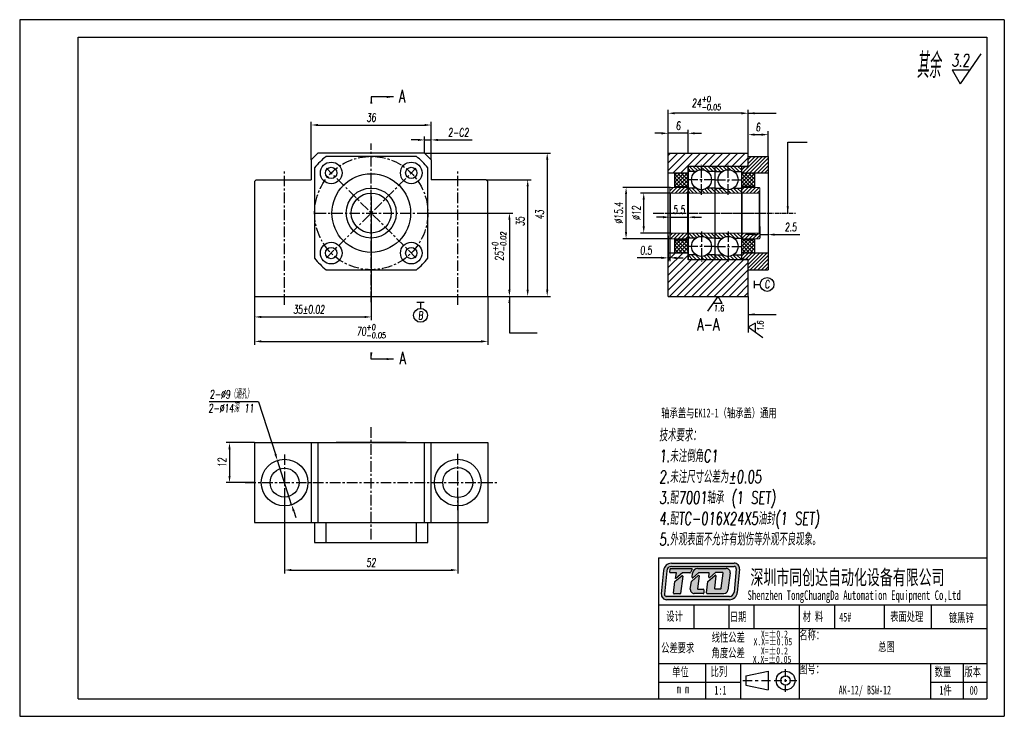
# Model space of a CAD drawing. Header units: millimetres. Extents: x 7523 to 13520, y -6269 to 150.
# Tile 2 of 2: x 13225 to 13520, y -59 to 150. Entities that reach past the tile are written whole.
import ezdxf

# ---------------------------------------------------------------- set-up
doc = ezdxf.new("R2010")
doc.units = ezdxf.units.MM
doc.header["$LTSCALE"] = 0.5
doc.linetypes.add('CENTERX2', pattern=[20.32, 12.7, -2.54, 2.54, -2.54])
for name, color, linetype in [('中心线', 5, 'CENTERX2'), ('文字', 3, 'Continuous'), ('标注', 1, 'Continuous'), ('轮廓线', 7, 'Continuous')]:
    doc.layers.add(name, color=color, linetype=linetype)
doc.layers.add('外框', color=7, linetype='Continuous', lineweight=25)
doc.styles.add('SLDTEXTSTYLE2', font='txt', dxfattribs={"width": 0.67, "oblique": 5})
doc.styles.get("Standard").update_dxf_attribs({"font": 'txt.shx', "width": 0.67, "oblique": 5, "bigfont": 'gbcbig.shx'})
doc.dimstyles.new('1', dxfattribs={"dimtxt": 2.5, "dimasz": 2, "dimexe": 1, "dimexo": 0, "dimgap": 1, "dimtad": 1, "dimdsep": 46, "dimtxsty": 'Standard', "dimcen": 0.09, "dimclrd": 256, "dimclre": 256, "dimadec": 0, "dimazin": 0, "dimtp": 0.01, "dimtm": 0.01, "dimtfac": 1, "dimtmove": 0, "dimatfit": 3, "dimfxl": 0, "dimtolj": 1, "dimlwd": -1, "dimlwe": -1, "dimarcsym": 0})

# ---------------------------------------------------------------- blocks, each defined once
blk = doc.blocks.new('*D88')
at = {"layer": 'Defpoints', "color": 0, "ltscale": 0.5}
for p in [(13411.86, 98.42), (13419.89, 98.42), (13419.89, 86.42)]:
    blk.add_point(p, dxfattribs=at)
at = {"layer": '标注', "ltscale": 0.5}
for p, q in [((13419.89, 98.42), (13410.86, 98.42)), ((13411.86, 88.42), (13411.86, 96.42)), ((13419.89, 86.42), (13410.86, 86.42))]:
    blk.add_line(p, q, dxfattribs=at)
for points in [[(13411.53, 96.42), (13412.2, 96.42), (13411.86, 98.42)], [(13411.53, 88.42), (13412.2, 88.42), (13411.86, 86.42)]]:
    blk.add_solid(points, dxfattribs=at)
at = {"layer": '标注', "color": 0, "ltscale": 0.5, "insert": (13409.61, 92.42), "char_height": 2.5, "attachment_point": 5, "rotation": 90}
blk.add_mtext('\\A1;%%C12', dxfattribs=at)
blk = doc.blocks.new('*D89')
at = {"layer": 'Defpoints', "color": 0, "ltscale": 0.5}
for p in [(13406.56, 100.12), (13419.89, 100.12), (13419.89, 84.72)]:
    blk.add_point(p, dxfattribs=at)
at = {"layer": '标注', "ltscale": 0.5}
for p, q in [((13419.89, 100.12), (13405.56, 100.12)), ((13406.56, 86.72), (13406.56, 98.12)), ((13419.89, 84.72), (13405.56, 84.72))]:
    blk.add_line(p, q, dxfattribs=at)
for points in [[(13406.23, 98.12), (13406.89, 98.12), (13406.56, 100.12)], [(13406.23, 86.72), (13406.89, 86.72), (13406.56, 84.72)]]:
    blk.add_solid(points, dxfattribs=at)
at = {"layer": '标注', "color": 0, "ltscale": 0.5, "insert": (13404.31, 92.42), "char_height": 2.5, "attachment_point": 5, "rotation": 90}
blk.add_mtext('\\A1;%%C15.4', dxfattribs=at)
blk = doc.blocks.new('*D90')
at = {"layer": 'Defpoints', "color": 0, "ltscale": 0.5}
for p in [(13419.69, 91.82), (13425.19, 91.82), (13425.19, 91.17)]:
    blk.add_point(p, dxfattribs=at)
at = {"layer": '标注', "ltscale": 0.5}
for p, q in [((13419.69, 91.82), (13419.69, 90.17)), ((13425.19, 91.82), (13425.19, 90.17)), ((13417.69, 91.17), (13415.69, 91.17)), ((13419.69, 91.17), (13425.19, 91.17)), ((13427.19, 91.17), (13429.19, 91.17))]:
    blk.add_line(p, q, dxfattribs=at)
for points in [[(13417.69, 91.51), (13417.69, 90.84), (13419.69, 91.17)], [(13427.19, 91.51), (13427.19, 90.84), (13425.19, 91.17)]]:
    blk.add_solid(points, dxfattribs=at)
at = {"layer": '标注', "color": 0, "ltscale": 0.5, "insert": (13422.44, 93.42), "char_height": 2.5, "attachment_point": 5}
blk.add_mtext('\\A1;5.5', dxfattribs=at)
blk = doc.blocks.new('Y')
at = {"lineweight": 30}
for p, q in [((-4136.76, 2009.27), (-3862.74, 2009.27)), ((-4154.44, 2003.97), (-3857.44, 2003.97)), ((-4154.44, 2003.97), (-3857.44, 2003.97))]:
    blk.add_line(p, q, dxfattribs=at)
for points in [[(-3857.44, 2213.99), (-4154.44, 2213.99), (-4154.44, 2003.97)], [(-4136.76, 2009.27), (-4136.76, 2208.69), (-3862.74, 2208.69)]]:
    blk.add_lwpolyline(points, dxfattribs=at)
blk = doc.blocks.new('W')
at = {"lineweight": 30}
for p, q in [((-3857.44, 2213.99), (-3857.44, 2003.97)), ((-3857.44, 2213.99), (-3857.44, 2003.97)), ((-3862.74, 2208.69), (-3862.74, 2009.27))]:
    blk.add_line(p, q, dxfattribs=at)
blk.add_blockref('Y', (0, 0))
blk = doc.blocks.new('*D91')
at = {"layer": 'Defpoints', "color": 0, "ltscale": 0.5}
for p in [(13346.05, 114.36), (13346.05, 110.42), (13348.05, 108.42)]:
    blk.add_point(p, dxfattribs=at)
at = {"layer": '标注', "ltscale": 0.5}
for p, q in [((13346.05, 110.42), (13346.05, 115.36)), ((13348.05, 108.42), (13348.05, 115.36)), ((13344.05, 114.36), (13342.05, 114.36)), ((13346.05, 114.36), (13348.05, 114.36)), ((13350.05, 114.36), (13360.37, 114.36))]:
    blk.add_line(p, q, dxfattribs=at)
for points in [[(13344.05, 114.69), (13344.05, 114.03), (13346.05, 114.36)], [(13350.05, 114.69), (13350.05, 114.03), (13348.05, 114.36)]]:
    blk.add_solid(points, dxfattribs=at)
at = {"layer": '标注', "color": 0, "ltscale": 0.5, "insert": (13356.21, 116.61), "char_height": 2.5, "attachment_point": 5}
blk.add_mtext('\\A1;2-C2', dxfattribs=at)
blk = doc.blocks.new('*D92')
at = {"layer": 'Defpoints', "color": 0, "ltscale": 0.5}
for p in [(13330.05, 97.42), (13295.05, 67.42), (13330.05, 61.24)]:
    blk.add_point(p, dxfattribs=at)
at = {"layer": '标注', "ltscale": 0.5}
for p, q in [((13330.05, 97.42), (13330.05, 60.24)), ((13295.05, 67.42), (13295.05, 60.24)), ((13297.05, 61.24), (13328.05, 61.24))]:
    blk.add_line(p, q, dxfattribs=at)
for points in [[(13297.05, 61.57), (13297.05, 60.9), (13295.05, 61.24)], [(13328.05, 61.57), (13328.05, 60.9), (13330.05, 61.24)]]:
    blk.add_solid(points, dxfattribs=at)
at = {"layer": '标注', "color": 0, "ltscale": 0.5, "insert": (13311.34, 63.49), "char_height": 2.5, "attachment_point": 5}
blk.add_mtext('\\A1;35%%P0.02', dxfattribs=at)
blk = doc.blocks.new('*D93')
at = {"layer": 'Defpoints', "color": 0, "ltscale": 0.5}
for p in [(13348.05, 118.84), (13312.05, 108.42), (13348.05, 108.42)]:
    blk.add_point(p, dxfattribs=at)
at = {"layer": '标注', "ltscale": 0.5}
for p, q in [((13312.05, 108.42), (13312.05, 119.84)), ((13314.05, 118.84), (13346.05, 118.84)), ((13348.05, 108.42), (13348.05, 119.84))]:
    blk.add_line(p, q, dxfattribs=at)
for points in [[(13314.05, 119.17), (13314.05, 118.5), (13312.05, 118.84)], [(13346.05, 119.17), (13346.05, 118.5), (13348.05, 118.84)]]:
    blk.add_solid(points, dxfattribs=at)
at = {"layer": '标注', "color": 0, "ltscale": 0.5, "insert": (13330.05, 121.09), "char_height": 2.5, "attachment_point": 5}
blk.add_mtext('\\A1;36', dxfattribs=at)
blk = doc.blocks.new('*D94')
at = {"layer": 'Defpoints', "color": 0, "ltscale": 0.5}
for p in [(13419.19, 122.37), (13419.19, 110.42), (13443.19, 110.42)]:
    blk.add_point(p, dxfattribs=at)
at = {"layer": '标注', "ltscale": 0.5}
for p, q in [((13419.19, 110.42), (13419.19, 123.37)), ((13441.19, 122.37), (13421.19, 122.37)), ((13443.19, 110.42), (13443.19, 123.37))]:
    blk.add_line(p, q, dxfattribs=at)
for points in [[(13421.19, 122.7), (13421.19, 122.03), (13419.19, 122.37)], [(13441.19, 122.7), (13441.19, 122.03), (13443.19, 122.37)]]:
    blk.add_solid(points, dxfattribs=at)
at = {"layer": '标注', "color": 0, "ltscale": 0.5, "insert": (13430.69, 125.41), "char_height": 2.5, "attachment_point": 5}
blk.add_mtext('\\A1;24{\\H0.7x;\\S+0^ -0.05;}', dxfattribs=at)
blk = doc.blocks.new('*D96')
at = {"layer": 'Defpoints', "color": 0, "ltscale": 0.5}
for p in [(13295.05, 67.42), (13365.05, 67.42), (13365.05, 53.9)]:
    blk.add_point(p, dxfattribs=at)
at = {"layer": '标注', "ltscale": 0.5}
for p, q in [((13295.05, 67.42), (13295.05, 52.9)), ((13365.05, 67.42), (13365.05, 52.9)), ((13297.05, 53.9), (13363.05, 53.9))]:
    blk.add_line(p, q, dxfattribs=at)
for points in [[(13297.05, 54.24), (13297.05, 53.57), (13295.05, 53.9)], [(13363.05, 54.24), (13363.05, 53.57), (13365.05, 53.9)]]:
    blk.add_solid(points, dxfattribs=at)
at = {"layer": '标注', "color": 0, "ltscale": 0.5, "insert": (13330.05, 56.95), "char_height": 2.5, "attachment_point": 5}
blk.add_mtext('\\A1;70{\\H0.7x;\\S+0^ -0.05;}', dxfattribs=at)
blk = doc.blocks.new('*D97')
at = {"layer": 'Defpoints', "color": 0, "ltscale": 0.5}
for p in [(13346.79, 92.42), (13365.05, 67.42), (13371.54, 67.42)]:
    blk.add_point(p, dxfattribs=at)
at = {"layer": '标注', "ltscale": 0.5}
for p, q in [((13346.79, 92.42), (13372.54, 92.42)), ((13371.54, 90.42), (13371.54, 69.42)), ((13365.05, 67.42), (13372.54, 67.42))]:
    blk.add_line(p, q, dxfattribs=at)
for points in [[(13371.2, 90.42), (13371.87, 90.42), (13371.54, 92.42)], [(13371.2, 69.42), (13371.87, 69.42), (13371.54, 67.42)]]:
    blk.add_solid(points, dxfattribs=at)
at = {"layer": '标注', "color": 0, "ltscale": 0.5, "insert": (13368.49, 82.42), "char_height": 2.5, "attachment_point": 5, "rotation": 90}
blk.add_mtext('\\A1;25{\\H0.7x;\\S+0^ -0.02;}', dxfattribs=at)
blk = doc.blocks.new('*D98')
at = {"layer": 'Defpoints', "color": 0, "ltscale": 0.5}
for p in [(13364.55, 102.42), (13377.02, 102.42), (13365.05, 67.42)]:
    blk.add_point(p, dxfattribs=at)
at = {"layer": '标注', "ltscale": 0.5}
for p, q in [((13364.55, 102.42), (13378.02, 102.42)), ((13377.02, 69.42), (13377.02, 100.42)), ((13365.05, 67.42), (13378.02, 67.42))]:
    blk.add_line(p, q, dxfattribs=at)
for points in [[(13376.69, 100.42), (13377.35, 100.42), (13377.02, 102.42)], [(13376.69, 69.42), (13377.35, 69.42), (13377.02, 67.42)]]:
    blk.add_solid(points, dxfattribs=at)
at = {"layer": '标注', "color": 0, "ltscale": 0.5, "insert": (13374.77, 89.92), "char_height": 2.5, "attachment_point": 5, "rotation": 90}
blk.add_mtext('\\A1;35', dxfattribs=at)
blk = doc.blocks.new('*D99')
at = {"layer": 'Defpoints', "color": 0, "ltscale": 0.5}
for p in [(13346.05, 110.42), (13365.05, 67.42), (13382.89, 67.42)]:
    blk.add_point(p, dxfattribs=at)
at = {"layer": '标注', "ltscale": 0.5}
for p, q in [((13346.05, 110.42), (13383.89, 110.42)), ((13382.89, 108.42), (13382.89, 69.42)), ((13365.05, 67.42), (13383.89, 67.42))]:
    blk.add_line(p, q, dxfattribs=at)
for points in [[(13382.55, 108.42), (13383.22, 108.42), (13382.89, 110.42)], [(13382.55, 69.42), (13383.22, 69.42), (13382.89, 67.42)]]:
    blk.add_solid(points, dxfattribs=at)
at = {"layer": '标注', "color": 0, "ltscale": 0.5, "insert": (13380.64, 91.92), "char_height": 2.5, "attachment_point": 5, "rotation": 90}
blk.add_mtext('\\A1;43', dxfattribs=at)
blk = doc.blocks.new('*D100')
at = {"layer": 'Defpoints', "color": 0, "ltscale": 0.5}
for p in [(13295.02, 23.53), (13287.5, 11.53), (13295.02, 11.53)]:
    blk.add_point(p, dxfattribs=at)
at = {"layer": '标注', "ltscale": 0.5}
for p, q in [((13295.02, 23.53), (13286.5, 23.53)), ((13287.5, 21.53), (13287.5, 13.53)), ((13295.02, 11.53), (13286.5, 11.53))]:
    blk.add_line(p, q, dxfattribs=at)
for points in [[(13287.17, 21.53), (13287.83, 21.53), (13287.5, 23.53)], [(13287.17, 13.53), (13287.83, 13.53), (13287.5, 11.53)]]:
    blk.add_solid(points, dxfattribs=at)
at = {"layer": '标注', "color": 0, "ltscale": 0.5, "insert": (13285.25, 17.53), "char_height": 2.5, "attachment_point": 5, "rotation": 90}
blk.add_mtext('\\A1;12', dxfattribs=at)
blk = doc.blocks.new('*D101')
at = {"layer": 'Defpoints', "color": 0, "ltscale": 0.5}
for p in [(13304.02, 7.18), (13356.02, 7.03), (13356.02, -14.71)]:
    blk.add_point(p, dxfattribs=at)
at = {"layer": '标注', "ltscale": 0.5}
for p, q in [((13304.02, 7.18), (13304.02, -15.71)), ((13356.02, 7.03), (13356.02, -15.71)), ((13306.02, -14.71), (13354.02, -14.71))]:
    blk.add_line(p, q, dxfattribs=at)
for points in [[(13306.02, -14.38), (13306.02, -15.04), (13304.02, -14.71)], [(13354.02, -14.38), (13354.02, -15.04), (13356.02, -14.71)]]:
    blk.add_solid(points, dxfattribs=at)
at = {"layer": '标注', "color": 0, "ltscale": 0.5, "insert": (13330.02, -12.46), "char_height": 2.5, "attachment_point": 5}
blk.add_mtext('\\A1;52', dxfattribs=at)
blk = doc.blocks.new('*D102')
at = {"layer": 'Defpoints', "color": 0, "ltscale": 0.5}
for p in [(13449.19, 115.95), (13443.19, 109.42), (13449.19, 109.42)]:
    blk.add_point(p, dxfattribs=at)
at = {"layer": '标注', "ltscale": 0.5}
for p, q in [((13443.19, 109.42), (13443.19, 116.95)), ((13445.19, 115.95), (13447.19, 115.95)), ((13449.19, 109.42), (13449.19, 116.95))]:
    blk.add_line(p, q, dxfattribs=at)
for points in [[(13445.19, 116.29), (13445.19, 115.62), (13443.19, 115.95)], [(13447.19, 116.29), (13447.19, 115.62), (13449.19, 115.95)]]:
    blk.add_solid(points, dxfattribs=at)
at = {"layer": '标注', "color": 0, "ltscale": 0.5, "insert": (13446.19, 118.2), "char_height": 2.5, "attachment_point": 5}
blk.add_mtext('\\A1;6', dxfattribs=at)
blk = doc.blocks.new('*D103')
at = {"layer": 'Defpoints', "color": 0, "ltscale": 0.5}
for p in [(13419.19, 116.35), (13419.19, 110.42), (13425.19, 110.42), (13446.69, 88.43), (13449.19, 88.43), (13449.19, 85.95)]:
    blk.add_point(p, dxfattribs=at)
at = {"layer": '标注', "ltscale": 0.5}
for p, q in [((13417.19, 116.35), (13415.19, 116.35)), ((13419.19, 110.42), (13419.19, 117.35)), ((13425.19, 116.35), (13419.19, 116.35)), ((13425.19, 110.42), (13425.19, 117.35)), ((13427.19, 116.35), (13429.19, 116.35)), ((13444.69, 85.95), (13442.69, 85.95)), ((13446.69, 88.43), (13446.69, 84.95)), ((13446.69, 85.95), (13449.19, 85.95)), ((13449.19, 88.43), (13449.19, 84.95)), ((13451.19, 85.95), (13458.76, 85.95))]:
    blk.add_line(p, q, dxfattribs=at)
for points in [[(13417.19, 116.68), (13417.19, 116.01), (13419.19, 116.35)], [(13427.19, 116.68), (13427.19, 116.01), (13425.19, 116.35)], [(13444.69, 86.29), (13444.69, 85.62), (13446.69, 85.95)], [(13451.19, 86.29), (13451.19, 85.62), (13449.19, 85.95)]]:
    blk.add_solid(points, dxfattribs=at)
at = {"layer": '标注', "color": 0, "ltscale": 0.5, "char_height": 2.5, "attachment_point": 5}
for s, insert in [('\\A1;6', (13422.19, 118.6)), ('\\A1;2.5', (13455.98, 88.2))]:
    blk.add_mtext(s, dxfattribs=dict(at, insert=insert))
blk = doc.blocks.new('*D104')
at = {"layer": 'Defpoints', "color": 0, "ltscale": 0.5}
for p in [(13419.19, 85.57), (13419.69, 85.57), (13419.19, 78.97)]:
    blk.add_point(p, dxfattribs=at)
at = {"layer": '标注', "ltscale": 0.5}
for p, q in [((13419.19, 85.57), (13419.19, 77.97)), ((13419.69, 85.57), (13419.69, 77.97)), ((13417.19, 78.97), (13409.94, 78.97)), ((13419.69, 78.97), (13419.19, 78.97)), ((13421.69, 78.97), (13423.69, 78.97))]:
    blk.add_line(p, q, dxfattribs=at)
for points in [[(13417.19, 79.3), (13417.19, 78.63), (13419.19, 78.97)], [(13421.69, 79.3), (13421.69, 78.63), (13419.69, 78.97)]]:
    blk.add_solid(points, dxfattribs=at)
at = {"layer": '标注', "color": 0, "ltscale": 0.5, "insert": (13412.57, 81.22), "char_height": 2.5, "attachment_point": 5}
blk.add_mtext('\\A1;0.5', dxfattribs=at)

msp = doc.modelspace()

# ---------------------------------------------------------------- hatches: boundary and pattern name
at = {"layer": '标注', "ltscale": 0.5}
h = msp.add_hatch(dxfattribs=at)
h.set_pattern_fill('ANSI31', color=256, scale=0.5, style=0)
h.set_pattern_definition([(45, (-225.8765, 449.1498), (-1.12253202, 1.12253202), [])])
h.paths.add_polyline_path([(13425.194, 106.425), (13443.194, 106.425), (13443.194, 110.425), (13419.194, 110.425), (13419.194, 104.425), (13425.194, 104.425)])
h.paths.add_polyline_path([(13443.1, 67.425), (13443.194, 67.518), (13443.194, 78.425), (13425.194, 78.425), (13425.194, 80.425), (13419.194, 80.425), (13419.194, 67.425)])
h = msp.add_hatch(dxfattribs=at)
h.set_pattern_fill('ANSI31', color=256, scale=0.25, style=0)
h.set_pattern_definition([(45, (-354.9342, -2.63586), (-0.561266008, 0.561266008), [])])
h.paths.add_polyline_path([(13449.194, 104.425), (13449.194, 109.425), (13443.194, 109.425), (13443.194, 106.325), (13441.194, 106.325), (13441.194, 104.425)])
h.paths.add_polyline_path([(13441.226, 80.425), (13441.194, 80.392), (13441.194, 78.525), (13443.194, 78.525), (13443.194, 75.425), (13449.194, 75.425), (13449.194, 80.425)])
h = msp.add_hatch(dxfattribs=at)
h.set_pattern_fill('ANSI31', color=256, scale=0.25, angle=270, style=0)
h.set_pattern_definition([(315, (27170.5748, -71.6642), (0.561266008, 0.561266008), [])])
h.paths.add_polyline_path([(13441.194, 78.425), (13441.194, 79.925), (13438.852, 79.925, -0.1474768), (13437.194, 79.425), (13437.194, 78.425)])
h.paths.add_polyline_path([(13437.194, 78.425), (13437.194, 79.425, -0.1474768), (13435.535, 79.925), (13433.194, 79.925), (13433.194, 78.425)])
h.paths.add_polyline_path([(13429.194, 79.425), (13429.194, 78.425), (13433.194, 78.425), (13433.194, 79.925), (13430.852, 79.925, -0.1474768)])
h.paths.add_polyline_path([(13429.194, 78.425), (13429.194, 79.425, -0.1474768), (13427.535, 79.925), (13425.194, 79.925), (13425.194, 78.425)])
h.paths.add_polyline_path([(13427.535, 84.925, -0.1474768), (13429.194, 85.425), (13429.194, 86.425), (13425.194, 86.425), (13425.194, 84.925)])
h.paths.add_polyline_path([(13429.194, 86.425), (13429.194, 85.425, -0.1474768), (13430.852, 84.925), (13433.194, 84.925), (13433.194, 86.425)])
h.paths.add_polyline_path([(13433.194, 86.425), (13433.194, 84.925), (13435.535, 84.925, -0.1474768), (13437.194, 85.425), (13437.194, 86.425)])
h.paths.add_polyline_path([(13437.194, 86.425), (13437.194, 85.425, -0.1474768), (13438.852, 84.925), (13441.194, 84.925), (13441.194, 86.225), (13441.194, 86.425)])
h.paths.add_polyline_path([(13441.194, 98.425), (13441.194, 99.925), (13438.852, 99.925, -0.3015113), (13435.535, 99.925), (13433.194, 99.925), (13433.194, 98.425)])
h.paths.add_polyline_path([(13433.194, 98.425), (13433.194, 99.925), (13430.852, 99.925, -0.3015113), (13427.535, 99.925), (13425.194, 99.925), (13425.194, 98.425)])
h.paths.add_polyline_path([(13438.852, 104.925), (13441.194, 104.925), (13441.194, 106.425), (13433.194, 106.425), (13433.194, 104.925), (13435.535, 104.925, -0.3015113)])
h.paths.add_polyline_path([(13425.194, 106.425), (13425.194, 104.925), (13427.535, 104.925, -0.3015113), (13430.852, 104.925), (13433.194, 104.925), (13433.194, 106.425)])
h = msp.add_hatch(dxfattribs=at)
h.set_pattern_fill('ANSI37', color=256, scale=0.25, angle=180, style=0)
h.set_pattern_definition([(225, (27170.5748, -71.6642), (0.561266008, -0.561266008), []), (315, (27170.5748, -71.6642), (0.561266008, 0.561266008), [])])
h.paths.add_polyline_path([(13445.194, 84.425), (13441.194, 84.425), (13441.194, 80.425), (13445.194, 80.425)])
h.paths.add_polyline_path([(13421.194, 80.425), (13425.194, 80.425), (13425.194, 84.425), (13421.194, 84.425)])
h.paths.add_polyline_path([(13425.194, 104.425), (13421.194, 104.425), (13421.194, 100.425), (13425.194, 100.425)])
h.paths.add_polyline_path([(13441.194, 100.425), (13445.194, 100.425), (13445.194, 104.425), (13441.194, 104.425)])
h = msp.add_hatch(dxfattribs=at)
h.set_pattern_fill('ANSI31', color=256, scale=0.25, angle=180, style=0)
h.set_pattern_definition([(225, (27170.5748, -71.6642), (0.561266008, -0.561266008), [])])
h.paths.add_polyline_path([(13446.494, 84.725), (13446.694, 84.925), (13446.694, 86.225), (13446.494, 86.425), (13441.394, 86.425), (13441.194, 86.225), (13441.194, 84.925), (13441.394, 84.725)])
h.paths.add_polyline_path([(13441.394, 100.125), (13441.194, 99.925), (13441.194, 98.625), (13441.394, 98.425), (13446.494, 98.425), (13446.694, 98.625), (13446.694, 99.925), (13446.494, 100.125)])
h.paths.add_polyline_path([(13419.894, 100.125), (13419.694, 99.925), (13419.694, 98.625), (13419.894, 98.425), (13424.994, 98.425), (13425.194, 98.625), (13425.194, 99.925), (13424.994, 100.125)])
h.paths.add_polyline_path([(13424.994, 84.725), (13425.194, 84.925), (13425.194, 86.225), (13424.994, 86.425), (13419.894, 86.425), (13419.694, 86.225), (13419.694, 84.925), (13419.894, 84.725)])
at = {"layer": '轮廓线'}
h = msp.add_hatch(color=256, dxfattribs=at)
h.dxf.hatch_style = 1
h.paths.add_polyline_path([(13439.01, -12.66), (13420.18, -12.66, 0.3871904), (13417.801, -14.826), (13417.144, -21.867, 0.4417631), (13418.729, -23.607), (13437.571, -23.607, 0.3876272), (13439.95, -21.437), (13440.596, -14.398, 0.4413093)])
h.paths.add_polyline_path([(13439.01, -13.615, -0.4413093), (13439.645, -14.311), (13438.998, -21.35, -0.3876272), (13437.571, -22.652), (13418.729, -22.652, -0.4417631), (13418.095, -21.956), (13418.753, -14.915, -0.3871904), (13420.18, -13.615)], flags=16)
h.paths.add_polyline_path([(13426.269, -14.229, -0.5692565), (13426.409, -14.464), (13425.875, -15.448, -0.2751589), (13425.735, -15.531), (13423.588, -15.531, 0.1785487), (13423.485, -15.569), (13421.537, -17.233), (13421.399, -17.233), (13421.711, -15.529), (13419.819, -15.529, -0.4551699), (13419.661, -15.348), (13419.795, -14.382, -0.3736999), (13419.953, -14.244)], flags=0)
h.paths.add_polyline_path([(13423.32, -16.45, -0.6728841), (13423.576, -16.597), (13422.886, -21.705, -0.3754282), (13422.729, -21.843), (13420.986, -21.843, -0.4451596), (13420.828, -21.667), (13421.194, -18.176, -0.2032664), (13421.254, -18.068)], flags=0)
h.paths.add_polyline_path([(13428.1, -14.228), (13436.625, -14.228, -0.4535474), (13437.809, -15.58), (13437.125, -20.71, -0.3759441), (13435.941, -21.747), (13430.887, -21.747, -0.443757), (13430.728, -21.572), (13431.069, -18.169), (13433.256, -16.311, -0.6781546), (13433.518, -16.45), (13433.113, -20.156, 0.4464345), (13433.271, -20.333), (13434.963, -20.333, 0.3783283), (13435.121, -20.193), (13435.689, -15.64, 0.4510331), (13435.53, -15.461), (13433.54, -15.461, 0.1736567), (13433.439, -15.497), (13431.672, -16.949, -0.6630003), (13431.412, -16.813), (13431.503, -15.717, 0.4388203), (13431.344, -15.545), (13428.448, -15.545, 0.1753949), (13428.346, -15.582), (13426.622, -17.018, -0.6807563), (13426.362, -16.876), (13426.52, -15.621, -0.3779258)], flags=0)
h.paths.add_polyline_path([(13426.271, -18.013), (13428.196, -16.32, -0.6841835), (13428.46, -16.457), (13428.041, -20.305, 0.4462884), (13428.2, -20.481), (13429.745, -20.481, -0.4142136), (13429.904, -20.641), (13429.904, -21.588, -0.4142136), (13429.745, -21.747), (13427.043, -21.747, -0.4294817), (13425.85, -20.491), (13426.219, -18.108, -0.1758286)], flags=0)
h.paths.add_polyline_path([(13426.409, -14.464, 0.5692565), (13426.269, -14.229), (13419.953, -14.244, 0.3736999), (13419.795, -14.382), (13419.661, -15.348, 0.4551699), (13419.819, -15.529), (13421.711, -15.529), (13421.399, -17.233), (13421.537, -17.233), (13423.485, -15.569, -0.1785487), (13423.588, -15.531), (13425.735, -15.531, 0.2751589), (13425.875, -15.448)], flags=0)
h.paths.add_polyline_path([(13423.576, -16.597, 0.6728841), (13423.32, -16.45), (13421.254, -18.068, 0.2032664), (13421.194, -18.176), (13420.828, -21.667, 0.4451596), (13420.986, -21.843), (13422.729, -21.843, 0.3754282), (13422.886, -21.705)], flags=0)
h.paths.add_polyline_path([(13428.46, -16.457, 0.6841835), (13428.196, -16.32), (13426.271, -18.013, 0.1758286), (13426.219, -18.108), (13425.85, -20.491, 0.4294817), (13427.043, -21.747), (13429.745, -21.747, 0.4142136), (13429.904, -21.588), (13429.904, -20.641, 0.4142136), (13429.745, -20.481), (13428.2, -20.481, -0.4462884), (13428.041, -20.305)], flags=0)
h.paths.add_polyline_path([(13436.625, -14.228), (13428.1, -14.228, 0.3779258), (13426.52, -15.621), (13426.362, -16.876, 0.6807563), (13426.622, -17.018), (13428.346, -15.582, -0.1753949), (13428.448, -15.545), (13431.344, -15.545, -0.4388203), (13431.503, -15.717), (13431.412, -16.813, 0.6630003), (13431.672, -16.949), (13433.439, -15.497, -0.1736567), (13433.54, -15.461), (13435.53, -15.461, -0.4510331), (13435.689, -15.64), (13435.121, -20.193, -0.3783283), (13434.963, -20.333), (13433.271, -20.333, -0.4464345), (13433.113, -20.156), (13433.518, -16.45, 0.6781546), (13433.256, -16.311), (13431.069, -18.169), (13430.728, -21.572, 0.443757), (13430.887, -21.747), (13435.941, -21.747, 0.3759441), (13437.125, -20.71), (13437.809, -15.58, 0.4535474)], flags=0)
h = msp.add_hatch(color=256, dxfattribs=at)
h.dxf.hatch_style = 1
h.paths.add_polyline_path([(13426.409, -14.464, 0.5692565), (13426.269, -14.229), (13419.953, -14.244, 0.3736999), (13419.795, -14.382), (13419.661, -15.348, 0.4551699), (13419.819, -15.529), (13421.711, -15.529), (13421.399, -17.233), (13421.537, -17.233), (13423.485, -15.569, -0.1785487), (13423.588, -15.531), (13425.735, -15.531, 0.2751589), (13425.875, -15.448)])
h.paths.add_polyline_path([(13423.576, -16.597, 0.6728841), (13423.32, -16.45), (13421.254, -18.068, 0.2032664), (13421.194, -18.176), (13420.828, -21.667, 0.4451596), (13420.986, -21.843), (13422.729, -21.843, 0.3754282), (13422.886, -21.705)])
h.paths.add_polyline_path([(13428.46, -16.457, 0.6841835), (13428.196, -16.32), (13426.271, -18.013, 0.1758286), (13426.219, -18.108), (13425.85, -20.491, 0.4294817), (13427.043, -21.747), (13429.745, -21.747, 0.4142136), (13429.904, -21.588), (13429.904, -20.641, 0.4142136), (13429.745, -20.481), (13428.2, -20.481, -0.4462884), (13428.041, -20.305)])
h.paths.add_polyline_path([(13436.625, -14.228), (13428.1, -14.228, 0.3779258), (13426.52, -15.621), (13426.362, -16.876, 0.6807563), (13426.622, -17.018), (13428.346, -15.582, -0.1753949), (13428.448, -15.545), (13431.344, -15.545, -0.4388203), (13431.503, -15.717), (13431.412, -16.813, 0.6630003), (13431.672, -16.949), (13433.439, -15.497, -0.1736567), (13433.54, -15.461), (13435.53, -15.461, -0.4510331), (13435.689, -15.64), (13435.121, -20.193, -0.3783283), (13434.963, -20.333), (13433.271, -20.333, -0.4464345), (13433.113, -20.156), (13433.518, -16.45, 0.6781546), (13433.256, -16.311), (13431.069, -18.169), (13430.728, -21.572, 0.443757), (13430.887, -21.747), (13435.941, -21.747, 0.3759441), (13437.125, -20.71), (13437.809, -15.58, 0.4535474)])

# ---------------------------------------------------------------- linework, layer by layer
at = {"color": 7, "linetype": 'Continuous', "lineweight": 15}
for p, q in [((13425.194, 106.425), (13425.194, 98.425)), ((13441.194, 98.425), (13441.194, 106.425)), ((13419.894, 100.125), (13419.694, 99.925)), ((13419.694, 99.925), (13419.694, 98.625)), ((13419.694, 98.625), (13419.894, 98.425)), ((13419.694, 86.225), (13419.694, 98.625)), ((13419.894, 100.125), (13424.994, 100.125)), ((13419.894, 98.425), (13419.894, 86.425)), ((13419.894, 98.425), (13424.994, 98.425)), ((13425.194, 99.925), (13424.994, 100.125)), ((13424.994, 98.425), (13425.194, 98.625)), ((13424.994, 86.425), (13424.994, 98.425)), ((13425.194, 99.925), (13425.194, 98.625)), ((13441.194, 98.425), (13425.194, 98.425)), ((13425.194, 86.425), (13425.194, 98.425)), ((13441.194, 100.425), (13445.194, 100.425)), ((13441.394, 100.125), (13441.194, 99.925)), ((13441.194, 99.925), (13441.194, 98.625)), ((13441.194, 98.625), (13441.394, 98.425)), ((13441.194, 98.425), (13441.194, 86.425)), ((13441.394, 100.125), (13446.494, 100.125)), ((13441.394, 98.425), (13441.394, 86.425)), ((13441.394, 98.425), (13446.494, 98.425)), ((13445.194, 100.125), (13445.194, 100.425)), ((13446.694, 99.925), (13446.494, 100.125)), ((13446.494, 98.425), (13446.694, 98.625)), ((13446.494, 86.425), (13446.494, 98.425)), ((13446.694, 99.925), (13446.694, 98.625)), ((13446.694, 98.625), (13446.694, 86.225)), ((13419.894, 86.425), (13419.694, 86.225)), ((13419.694, 86.225), (13419.694, 84.925)), ((13424.994, 86.425), (13419.894, 86.425)), ((13425.194, 86.225), (13424.994, 86.425)), ((13425.194, 86.425), (13441.194, 86.425)), ((13425.194, 86.425), (13425.194, 78.425)), ((13425.194, 86.225), (13425.194, 84.925)), ((13441.394, 86.425), (13441.194, 86.225)), ((13441.194, 86.225), (13441.194, 78.425)), ((13446.494, 86.425), (13441.394, 86.425)), ((13446.694, 86.225), (13446.494, 86.425)), ((13446.694, 86.225), (13446.694, 84.925)), ((13419.694, 84.925), (13419.894, 84.725)), ((13424.994, 84.725), (13419.894, 84.725)), ((13424.994, 84.725), (13425.194, 84.925)), ((13441.194, 84.925), (13441.394, 84.725)), ((13445.194, 84.425), (13441.194, 84.425)), ((13446.494, 84.725), (13441.394, 84.725)), ((13445.194, 84.425), (13445.194, 84.725)), ((13446.494, 84.725), (13446.694, 84.925))]:
    msp.add_line(p, q, dxfattribs=at)
for p, q in [((13433.194, 106.425), (13433.194, 78.425)), ((13427.535, 104.925), (13425.194, 104.925)), ((13433.194, 104.925), (13430.852, 104.925)), ((13433.194, 104.925), (13435.535, 104.925)), ((13438.852, 104.925), (13441.194, 104.925)), ((13427.535, 99.925), (13425.194, 99.925)), ((13433.194, 99.925), (13430.852, 99.925)), ((13433.194, 99.925), (13435.535, 99.925)), ((13438.852, 99.925), (13441.194, 99.925)), ((13427.535, 84.925), (13425.194, 84.925)), ((13433.194, 84.925), (13430.852, 84.925)), ((13433.194, 84.925), (13435.535, 84.925)), ((13438.852, 84.925), (13441.194, 84.925)), ((13427.535, 79.925), (13425.194, 79.925)), ((13433.194, 79.925), (13430.852, 79.925)), ((13433.194, 79.925), (13435.535, 79.925)), ((13438.852, 79.925), (13441.194, 79.925))]:
    msp.add_line(p, q)
for centre in [(13429.194, 102.425), (13437.194, 102.425), (13429.194, 82.425), (13437.194, 82.425)]:
    msp.add_circle(centre, 3)
at = {"layer": '中心线', "ltscale": 0.5}
for p, q in [((13330.051, 65.714), (13330.051, 113.292)), ((13429.194, 97.925), (13429.194, 106.925)), ((13437.194, 97.925), (13437.194, 106.925)), ((13304.051, 64.885), (13304.051, 104.867)), ((13316.616, 78.99), (13343.486, 105.86)), ((13343.486, 78.99), (13316.616, 105.86)), ((13356.051, 64.885), (13356.051, 104.867)), ((13433.194, 102.425), (13425.194, 102.425)), ((13433.194, 102.425), (13441.194, 102.425)), ((13313.314, 92.425), (13346.787, 92.425)), ((13414.862, 92.425), (13449.845, 92.425)), ((13429.194, 86.925), (13429.194, 77.925)), ((13437.194, 86.925), (13437.194, 77.925)), ((13433.194, 82.425), (13425.194, 82.425)), ((13433.194, 82.425), (13441.194, 82.425)), ((13330.017, -5.51), (13330.017, 28.439)), ((13304.018, 19.991), (13304.018, 3.072)), ((13355.971, 20.137), (13355.971, 3.218)), ((13292.244, 11.532), (13367.793, 11.532))]:
    msp.add_line(p, q, dxfattribs=at)
at = {"layer": '中心线', "ltscale": 0.2}
msp.add_line((13414.743, 92.425), (13457.53, 92.425), dxfattribs=at)
at = {"layer": '中心线', "ltscale": 0.5}
msp.add_circle((13330.051, 92.425), 17, dxfattribs=at)
at = {"layer": '文字'}
for p, q in [((13513.114, 140.165), (13506.855, 131.225)), ((13504.422, 135.438), (13506.855, 131.225)), ((13504.422, 135.438), (13509.804, 135.438)), ((13431.064, 62.955), (13434.194, 67.425)), ((13435.41, 65.318), (13432.719, 65.318)), ((13435.41, 65.318), (13434.194, 67.425)), ((13445.3, 59.356), (13443.194, 58.14)), ((13445.3, 59.356), (13445.3, 56.665)), ((13447.664, 55.01), (13443.194, 58.14))]:
    msp.add_line(p, q, dxfattribs=at)
at = {"layer": '标注', "ltscale": 0.3}
for p, q in [((13445.007, 72.1), (13445.007, 69.899)), ((13445.007, 70.999), (13446.809, 70.999)), ((13345.966, 65.606), (13343.766, 65.606)), ((13344.866, 65.606), (13344.866, 63.804))]:
    msp.add_line(p, q, dxfattribs=at)
at = {"layer": '标注', "ltscale": 0.5}
for p, q in [((13443.194, 67.425), (13443.194, 56.588)), ((13296.238, 35.787), (13281.364, 35.787)), ((13296.238, 35.787), (13301.269, 20.102)), ((13306.156, 4.866), (13301.88, 18.197)), ((13306.767, 2.962), (13307.378, 1.057))]:
    msp.add_line(p, q, dxfattribs=at)
at = {"layer": '标注', "ltscale": 0.3}
for centre in [(13448.887, 70.999), (13344.866, 61.726)]:
    msp.add_circle(centre, 2.078, dxfattribs=at)
at = {"layer": '标注', "ltscale": 0.5}
for points in [[(13301.587, 20.203), (13300.952, 20), (13301.88, 18.197)], [(13307.084, 3.063), (13306.449, 2.86), (13306.156, 4.866)]]:
    msp.add_solid(points, dxfattribs=at)
at = {"layer": '轮廓线'}
for p, q in [((13314.051, 110.425), (13312.051, 108.425)), ((13346.051, 110.425), (13314.051, 110.425)), ((13343.618, 109.425), (13316.484, 109.425)), ((13348.051, 108.425), (13346.051, 110.425)), ((13419.194, 102.925), (13419.194, 110.425)), ((13419.194, 110.425), (13443.194, 110.425)), ((13419.194, 102.925), (13419.194, 110.425)), ((13419.194, 110.425), (13443.194, 110.425)), ((13419.194, 67.425), (13419.194, 110.425)), ((13419.194, 110.425), (13443.194, 110.425)), ((13443.194, 109.425), (13443.194, 110.425)), ((13443.194, 106.325), (13443.194, 109.425)), ((13443.194, 109.425), (13449.194, 109.425)), ((13449.194, 109.425), (13449.194, 75.425)), ((13312.051, 108.425), (13312.051, 102.425)), ((13348.051, 108.425), (13348.051, 102.425)), ((13425.194, 78.425), (13425.194, 106.425)), ((13443.194, 106.425), (13425.194, 106.425)), ((13425.194, 104.425), (13425.194, 106.425)), ((13425.194, 104.425), (13425.194, 106.425)), ((13425.194, 106.425), (13425.194, 78.425)), ((13425.194, 78.425), (13425.194, 106.425)), ((13443.194, 106.425), (13425.194, 106.425)), ((13313.051, 105.992), (13313.051, 78.858)), ((13347.051, 78.858), (13347.051, 105.992)), ((13425.194, 104.425), (13419.194, 104.425)), ((13425.194, 102.925), (13425.194, 106.21)), ((13425.194, 102.925), (13425.194, 106.21)), ((13425.194, 102.925), (13425.194, 106.21)), ((13425.194, 102.925), (13425.194, 106.21)), ((13443.194, 106.325), (13441.194, 106.325)), ((13441.194, 106.325), (13441.194, 78.525)), ((13441.194, 105.825), (13441.194, 79.025)), ((13449.194, 104.425), (13441.194, 104.425)), ((13449.194, 106.175), (13449.194, 104.225)), ((13449.194, 106.175), (13449.194, 104.225)), ((13295.051, 101.925), (13295.551, 102.425)), ((13295.051, 101.925), (13295.051, 67.425)), ((13295.551, 102.425), (13312.051, 102.425)), ((13364.551, 102.425), (13348.051, 102.425)), ((13364.551, 102.425), (13365.051, 101.925)), ((13365.051, 67.425), (13365.051, 101.925)), ((13419.194, 67.425), (13419.194, 81.925)), ((13419.194, 67.425), (13419.194, 81.925)), ((13425.194, 80.425), (13419.194, 80.425)), ((13425.194, 78.425), (13425.194, 80.425)), ((13425.194, 78.425), (13425.194, 80.425)), ((13441.226, 80.425), (13441.194, 80.392)), ((13449.194, 80.425), (13441.194, 80.425)), ((13441.194, 79.925), (13441.194, 79.025)), ((13441.194, 79.925), (13441.194, 79.025)), ((13449.194, 80.625), (13449.194, 78.675)), ((13449.194, 80.625), (13449.194, 78.675)), ((13443.194, 78.425), (13425.194, 78.425)), ((13443.194, 78.425), (13425.194, 78.425)), ((13443.194, 78.525), (13441.194, 78.525)), ((13443.194, 75.425), (13443.194, 78.525)), ((13443.194, 67.425), (13443.194, 78.525)), ((13316.484, 75.425), (13343.618, 75.425)), ((13443.194, 75.425), (13449.194, 75.425)), ((13443.194, 67.425), (13443.194, 75.425)), ((13295.051, 67.425), (13365.051, 67.425)), ((13299.551, 67.425), (13308.551, 67.425)), ((13419.194, 67.425), (13443.194, 67.425)), ((13419.194, 67.425), (13443.194, 67.425)), ((13419.194, 67.425), (13443.194, 67.425)), ((13295.018, 23.532), (13295.018, -0.468)), ((13295.018, 23.532), (13365.018, 23.532)), ((13312.018, 23.532), (13312.018, -0.468)), ((13314.018, 23.532), (13314.018, -0.468)), ((13340.518, 23.532), (13319.518, 23.532)), ((13346.018, -0.468), (13346.018, 23.532)), ((13348.018, -0.468), (13348.018, 23.532)), ((13365.018, 23.532), (13365.018, -0.468)), ((13295.018, -0.468), (13365.018, -0.468)), ((13313.017, -0.468), (13313.017, -6.468)), ((13316.45, -0.468), (13316.45, -6.468)), ((13343.584, -0.468), (13343.584, -6.468)), ((13347.017, -6.468), (13347.017, -0.468)), ((13313.017, -6.468), (13347.017, -6.468)), ((13419.661, -15.348), (13419.795, -14.382)), ((13419.953, -14.244), (13426.269, -14.229)), ((13420.18, -12.66), (13439.01, -12.66)), ((13420.18, -13.615), (13439.01, -13.615)), ((13426.409, -14.464), (13425.875, -15.448)), ((13428.1, -14.228), (13436.625, -14.228)), ((13439.645, -14.311), (13438.998, -21.35)), ((13440.596, -14.398), (13439.95, -21.437)), ((13417.801, -14.826), (13417.144, -21.867)), ((13418.753, -14.915), (13418.095, -21.956)), ((13421.711, -15.529), (13419.819, -15.529)), ((13421.254, -18.068), (13423.32, -16.45)), ((13421.399, -17.233), (13421.711, -15.529)), ((13421.537, -17.233), (13421.399, -17.233)), ((13423.485, -15.569), (13421.537, -17.233)), ((13423.576, -16.597), (13422.886, -21.705)), ((13425.735, -15.531), (13423.588, -15.531)), ((13426.271, -18.013), (13428.196, -16.32)), ((13426.362, -16.876), (13426.52, -15.621)), ((13428.346, -15.582), (13426.622, -17.018)), ((13428.46, -16.457), (13428.041, -20.305)), ((13431.344, -15.545), (13428.448, -15.545)), ((13431.069, -18.169), (13433.256, -16.311)), ((13431.412, -16.813), (13431.503, -15.717)), ((13433.439, -15.497), (13431.672, -16.949)), ((13433.518, -16.45), (13433.113, -20.156)), ((13435.53, -15.461), (13433.54, -15.461)), ((13435.121, -20.193), (13435.689, -15.64)), ((13437.809, -15.58), (13437.125, -20.71)), ((13420.828, -21.667), (13421.194, -18.176)), ((13425.85, -20.491), (13426.219, -18.108)), ((13428.2, -20.481), (13429.745, -20.481)), ((13429.904, -20.641), (13429.904, -21.588)), ((13430.728, -21.572), (13431.069, -18.169)), ((13433.271, -20.333), (13434.963, -20.333)), ((13437.571, -22.652), (13418.729, -22.652)), ((13437.571, -23.607), (13418.729, -23.607)), ((13422.729, -21.843), (13420.986, -21.843)), ((13429.745, -21.747), (13427.043, -21.747)), ((13430.887, -21.747), (13435.941, -21.747)), ((13416.301, -25.167), (13514.839, -25.167))]:
    msp.add_line(p, q, dxfattribs=at)
at = {"layer": '轮廓线', "ltscale": 0.5}
for p, q in [((13421.194, 100.125), (13421.194, 104.425)), ((13445.194, 100.125), (13445.194, 104.425)), ((13421.194, 100.425), (13425.194, 100.425)), ((13445.194, 100.425), (13441.194, 100.425)), ((13421.194, 80.425), (13421.194, 84.725)), ((13421.194, 84.425), (13425.194, 84.425)), ((13445.194, 84.425), (13441.194, 84.425)), ((13445.194, 80.425), (13445.194, 84.725))]:
    msp.add_line(p, q, dxfattribs=at)
at = {"layer": '轮廓线', "lineweight": 30}
for p, q in [((13416.301, -11.09), (13514.839, -11.09)), ((13416.301, -11.09), (13416.301, -53.321)), ((13426.913, -25.167), (13426.913, -32.205)), ((13437.417, -25.167), (13437.417, -32.205)), ((13444.925, -25.167), (13444.925, -32.205)), ((13458.532, -25.167), (13458.532, -53.321)), ((13469.168, -25.167), (13469.168, -32.205)), ((13484.014, -25.167), (13484.014, -32.205)), ((13498.122, -25.167), (13498.122, -32.205)), ((13416.301, -32.205), (13514.839, -32.205)), ((13416.301, -42.763), (13514.839, -42.763)), ((13430.378, -42.763), (13430.378, -53.321)), ((13440.936, -42.763), (13440.936, -53.321)), ((13497.947, -42.763), (13497.947, -53.321)), ((13507.801, -42.763), (13507.801, -53.321)), ((13442.492, -46.468), (13449.238, -45.06)), ((13442.492, -46.468), (13442.492, -49.283)), ((13449.238, -45.06), (13449.238, -50.691)), ((13454.463, -46.743), (13454.463, -44.477)), ((13416.301, -48.344), (13440.936, -48.344)), ((13441.623, -47.875), (13444.397, -47.875)), ((13442.492, -49.283), (13449.238, -50.691)), ((13445.322, -47.875), (13446.246, -47.875)), ((13447.171, -47.875), (13449.945, -47.875)), ((13451.064, -47.875), (13453.33, -47.875)), ((13454.085, -47.875), (13454.84, -47.875)), ((13454.463, -48.253), (13454.463, -47.498)), ((13454.463, -51.274), (13454.463, -49.008)), ((13455.596, -47.875), (13457.861, -47.875)), ((13497.947, -48.344), (13514.839, -48.344))]:
    msp.add_line(p, q, dxfattribs=at)
at = {"layer": '轮廓线'}
for centre, radius in [((13318.03, 104.446), 3.25), ((13342.071, 104.446), 3.25), ((13318.03, 104.446), 1.7), ((13330.051, 92.425), 11.8), ((13342.071, 104.446), 1.7), ((13330.051, 92.425), 7.5), ((13330.051, 92.425), 6), ((13318.03, 80.404), 3.25), ((13342.071, 80.404), 3.25), ((13318.03, 80.404), 1.7), ((13342.071, 80.404), 1.7), ((13304.018, 11.532), 7), ((13356.018, 11.532), 7), ((13304.018, 11.532), 4.35), ((13356.018, 11.532), 4.5)]:
    msp.add_circle(centre, radius, dxfattribs=at)
at = {"layer": '轮廓线', "lineweight": 30}
for radius in [2.815, 1.408]:
    msp.add_circle((13454.463, -47.875), radius, dxfattribs=at)
at = {"layer": '轮廓线'}
for centre, radius, start, end in [((13330.051, 92.425), 21.75, 128.59185, 141.40815), ((13330.051, 92.425), 21.75, 38.59185, 51.40815), ((13330.051, 92.425), 21.75, 218.59185, 231.40815), ((13330.051, 92.425), 21.75, 308.59185, 321.40815), ((13420.18, -15.049), 2.389, 90, 174.66371), ((13420.18, -15.049), 1.433, 90, 174.66371), ((13419.953, -14.404), 0.159, 90.14277, 172.10561), ((13426.269, -14.388), 0.159, 331.53887, 90.14277), ((13428.1, -15.82), 1.593, 90, 172.81149), ((13436.625, -15.422), 1.194, 352.41382, 90), ((13439.01, -14.252), 1.593, 354.75075, 90), ((13439.01, -14.252), 0.637, 354.75075, 90), ((13419.819, -15.37), 0.159, 172.10561, 270), ((13423.418, -16.576), 0.159, 352.31021, 128.05413), ((13423.588, -15.691), 0.159, 90, 130.49363), ((13425.735, -15.372), 0.159, 270, 331.53887), ((13426.52, -16.895), 0.159, 172.81149, 309.79279), ((13428.301, -16.44), 0.159, 353.7974, 131.31456), ((13428.448, -15.704), 0.159, 90, 129.79279), ((13431.344, -15.704), 0.159, 355.22864, 90), ((13431.57, -16.826), 0.159, 175.22864, 309.4062), ((13433.359, -16.432), 0.159, 353.76947, 130.34282), ((13433.54, -15.62), 0.159, 90, 129.4062), ((13435.53, -15.62), 0.159, 352.89219, 90), ((13421.352, -18.193), 0.159, 128.05413, 174.01321), ((13427.043, -20.553), 1.194, 177.02945, 270), ((13426.376, -18.132), 0.159, 131.31456, 171.20377), ((13428.2, -20.322), 0.159, 173.7974, 270), ((13429.745, -20.641), 0.159, 0, 90), ((13433.271, -20.173), 0.159, 173.76947, 270), ((13434.963, -20.173), 0.159, 270, 352.89219), ((13418.729, -22.015), 1.593, 174.66371, 270), ((13418.729, -22.015), 0.637, 174.66371, 270), ((13420.986, -21.684), 0.159, 174.01321, 270), ((13422.729, -21.684), 0.159, 270, 352.31021), ((13429.745, -21.588), 0.159, 270, 0), ((13430.887, -21.588), 0.159, 174.28163, 270), ((13435.941, -20.553), 1.194, 270, 352.41382), ((13437.571, -21.219), 1.433, 270, 354.75075), ((13437.571, -21.219), 2.389, 270, 354.75075)]:
    msp.add_arc(centre, radius, start, end, dxfattribs=at)

# ---------------------------------------------------------------- block references
at = {"layer": '外框', "lineweight": 25, "xscale": 0.9953279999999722, "yscale": 0.9953279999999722, "zscale": 0.9953279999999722}
msp.add_blockref('W', (17359.531, -2053.206), dxfattribs=at)

# ---------------------------------------------------------------- texts
at = {"layer": '文字', "width": 0.67}
for s, p in [('A', (13338.325, 125.625)), ('A-A', (13427.892, 57.142)), ('A', (13338.478, 47.058))]:
    msp.add_text(s, height=3.75, dxfattribs=at).set_placement(p)
at = {"layer": '文字', "attachment_point": 1}
for s, insert, char_height in [('其余', (13493.842, 140.432), 7.5), ('3.2', (13504.269, 140.136), 3.75), ('1.6', (13432.849, 64.804), 1.875), ('技术要求：\\P1.未注倒角C1\\P2.未注尺寸公差为%%P0.05\\P3.配7001轴承 (1 SET)\\P4.配TC-016X24X5油封(1 SET)    \\P5.外观表面不允许有划伤等外观不良现象。 ', (13416.49, 27.659), 3.75)]:
    msp.add_mtext(s, dxfattribs=dict(at, insert=insert, char_height=char_height))
at = {"layer": '文字', "insert": (13445.911, 56.992), "char_height": 1.875, "attachment_point": 1, "rotation": 90}
msp.add_mtext('1.6', dxfattribs=at)
at = {"layer": '标注', "ltscale": 0.3, "char_height": 2.4, "attachment_point": 5}
for s, insert in [('C', (13448.91, 71.069)), ('B', (13344.875, 61.714))]:
    msp.add_mtext(s, dxfattribs=dict(at, insert=insert))
at = {"layer": '标注', "ltscale": 0.5, "insert": (13288.003, 35.928), "char_height": 2.5, "attachment_point": 5}
msp.add_mtext('2-%%C9（通孔）\\P2-%%C14深 11', dxfattribs=at)
at = {"layer": '轮廓线', "style": 'SLDTEXTSTYLE2', "width": 0.67}
for s, height, p in [('轴承盖与EK12-1（轴承盖）通用', 2.65421, (13417.121, 31.09)), ('深圳市同创达自动化设备有限公司', 4.45907, (13443.904, -19.107)), ('Shenzhen TongChuangDa Automation Equipment Co,Ltd', 2.86654, (13443.03, -23.697)), ('设计', 2.6542, (13418.636, -29.92)), ('日期', 2.6542, (13437.713, -30.065)), ('材 料', 2.6542, (13459.582, -30.011)), ('45#', 2.6542, (13470.561, -30.16)), ('表面处理', 2.6542, (13485.848, -30.011)), ('镀黑锌', 2.6542, (13503.472, -30.338)), ('名称：', 2.6542, (13458.567, -35.526)), ('线性公差', 2.6542, (13432.26, -36.229)), ('X.X=±0.05', 2.1234, (13444.822, -37.288)), ('X=±0.2', 2.1234, (13447.038, -34.98)), ('公差要求', 2.6542, (13417.08, -39.407)), ('角度公差', 2.6542, (13432.217, -40.899)), ('X=±0.2', 2.1234, (13447.038, -40.05)), ('总图', 2.6542, (13482.253, -39.081)), ('X.X=±0.05', 2.1234, (13444.596, -42.584)), ('单位', 2.6542, (13420.375, -46.617)), ('比列', 2.6542, (13431.927, -46.537)), ('图号：', 2.6542, (13458.496, -45.707)), ('数量', 2.6542, (13499.209, -46.577)), ('版本', 2.6542, (13508.119, -46.577)), (' m m', 2.6542, (13420.591, -51.698)), ('1:1', 2.6542, (13433.069, -52.121)), ('AK-12/ BSW-12', 2.65421, (13470.391, -52.049)), ('1件', 2.6542, (13500.623, -52.121)), ('00', 2.6542, (13509.721, -52.121))]:
    msp.add_text(s, height=height, dxfattribs=at).set_placement(p)

# ---------------------------------------------------------------- dimensions: what is measured, and where the dimension line sits
at = {"layer": '标注', "ltscale": 0.5}
for base, p1, p2, text, picture, middle in [((13419.194, 122.366), (13443.194, 110.425), (13419.194, 110.425), '<>{\\H0.7x;\\S+0^ -0.05;}', '*D94', (13430.694, 122.366)), ((13346.051, 114.36), (13348.051, 108.425), (13346.051, 110.425), '2-C<>', '*D91', (13356.213, 114.36)), ((13330.051, 61.238), (13295.051, 67.425), (13330.051, 97.425), '<>%%P0.02', '*D92', (13311.34, 61.238))]:
    dim = msp.add_linear_dim(base=base, p1=p1, p2=p2, text=text, dimstyle='1', dxfattribs=at)
    dim.commit()
    dim.dimension.update_dxf_attribs({"geometry": picture, "text_midpoint": middle, "dimtype": 160})
dim = msp.add_linear_dim(base=(13348.051, 118.836), p1=(13312.051, 108.425), p2=(13348.051, 108.425), dimstyle='1', dxfattribs=at)
dim.commit()
dim.dimension.update_dxf_attribs({"geometry": '*D93', "text_midpoint": (13330.051, 118.836), "dimtype": 160})
for base, p1, p2, picture, middle in [((13419.194, 116.347), (13425.194, 110.425), (13419.194, 110.425), '*D103', (13422.194, 118.597)), ((13449.194, 85.953), (13446.694, 88.43), (13449.194, 88.43), '*D103', (13455.978, 88.203)), ((13449.194, 115.954), (13443.194, 109.425), (13449.194, 109.425), '*D102', (13446.194, 118.204)), ((13419.194, 78.966), (13419.694, 85.575), (13419.194, 85.575), '*D104', (13412.567, 81.216)), ((13356.018, -14.709), (13304.018, 7.182), (13356.018, 7.032), '*D101', (13330.018, -12.459))]:
    dim = msp.add_linear_dim(base=base, p1=p1, p2=p2, dimstyle='1', dxfattribs=at)
    dim.commit()
    dim.dimension.update_dxf_attribs({"geometry": picture, "text_midpoint": middle})
for base, p1, p2, angle, picture, middle in [((13382.887, 67.425), (13346.051, 110.425), (13365.051, 67.425), 90, '*D99', (13382.887, 91.925)), ((13377.02, 102.425), (13365.051, 67.425), (13364.551, 102.425), 90, '*D98', (13377.02, 89.925)), ((13425.194, 91.173), (13419.694, 91.824), (13425.194, 91.824), 360, '*D90', (13422.444, 91.173))]:
    dim = msp.add_linear_dim(base=base, p1=p1, p2=p2, angle=angle, dimstyle='1', dxfattribs=at)
    dim.commit()
    dim.dimension.update_dxf_attribs({"geometry": picture, "text_midpoint": middle, "dimtype": 160})
for base, p1, p2, picture, middle in [((13406.559, 100.125), (13419.894, 84.725), (13419.894, 100.125), '*D89', (13404.309, 92.425)), ((13411.864, 98.425), (13419.894, 86.425), (13419.894, 98.425), '*D88', (13409.614, 92.425))]:
    dim = msp.add_linear_dim(base=base, p1=p1, p2=p2, angle=270, text='%%C<>', dimstyle='1', dxfattribs=at)
    dim.commit()
    dim.dimension.update_dxf_attribs({"geometry": picture, "text_midpoint": middle})
dim = msp.add_linear_dim(base=(13371.535, 67.425), p1=(13346.787, 92.425), p2=(13365.051, 67.425), angle=90, text='<>{\\H0.7x;\\S+0^ -0.02;}', dimstyle='1', dxfattribs=at)
dim.commit()
dim.dimension.update_dxf_attribs({"geometry": '*D97', "text_midpoint": (13371.535, 82.425), "dimtype": 160})
dim = msp.add_linear_dim(base=(13365.051, 53.904), p1=(13295.051, 67.425), p2=(13365.051, 67.425), text='<>{\\H0.7x;\\S+0^ -0.05;}', dimstyle='1', dxfattribs=at)
dim.commit()
dim.dimension.update_dxf_attribs({"geometry": '*D96', "text_midpoint": (13330.051, 56.946)})
dim = msp.add_linear_dim(base=(13287.501, 11.532), p1=(13295.018, 23.532), p2=(13295.018, 11.532), angle=90, dimstyle='1', dxfattribs=at)
dim.commit()
dim.dimension.update_dxf_attribs({"geometry": '*D100', "text_midpoint": (13285.251, 17.532)})

# ---------------------------------------------------------------- leaders
at = {"layer": '文字', "ltscale": 0.5}
for points in [[(13330.07, 127.264), (13330.07, 125.271)], [(13336.695, 127.264), (13330.07, 127.264)], [(13330.067, 48.595), (13330.067, 50.588)], [(13336.692, 48.595), (13330.067, 48.595)]]:
    msp.add_leader(points, dimstyle='1', override={"dimgap": 1, "dimtad": 0}, dxfattribs=at)
at = {"layer": '标注', "ltscale": 0.5}
for points in [[(13443.194, 122.366), (13451.596, 122.366)], [(13455.104, 92.425), (13455.104, 113.659), (13460.894, 113.659)], [(13371.535, 67.425), (13371.535, 56.476), (13379.904, 56.476)], [(13443.194, 62.007), (13451.596, 62.007)]]:
    msp.add_leader(points, dimstyle='1', override={"dimgap": 1, "dimtad": 0}, dxfattribs=at)

doc.saveas('drawing.dxf')
